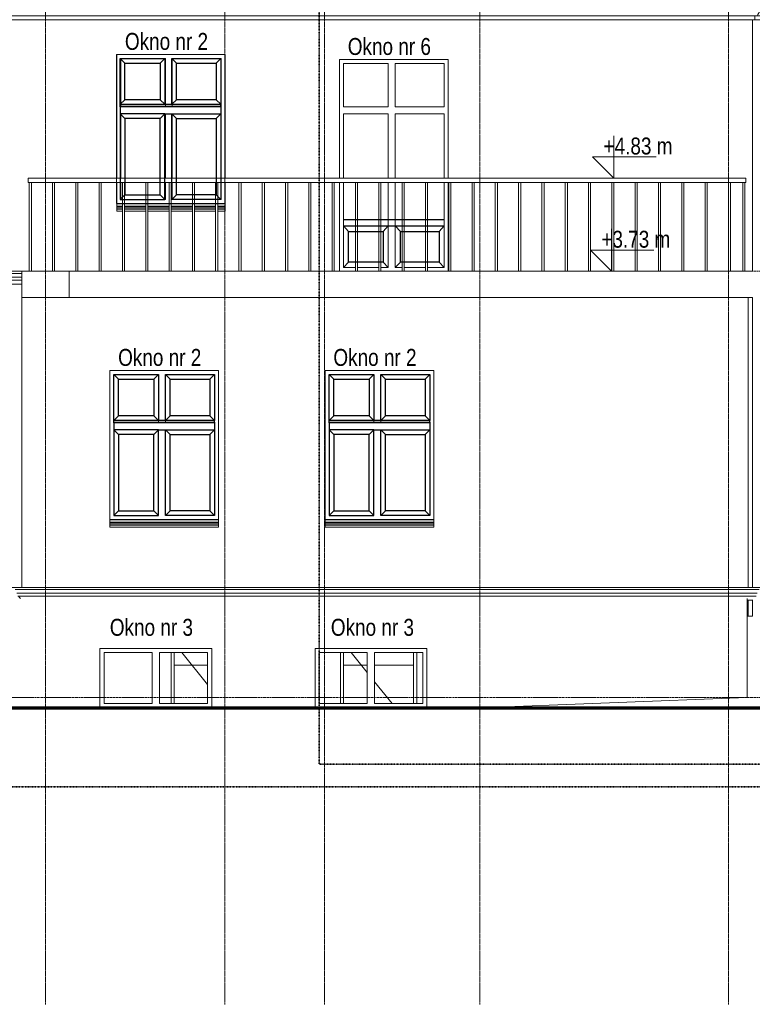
# Model space of a CAD drawing. Header units: millimetres. Extents: x -784 to 360321, y -10607 to 16514.
# Tile 16 of 95: x 75946 to 84591, y -4922 to 6700. Entities that reach past the tile are written whole.
import ezdxf

# ---------------------------------------------------------------- set-up
doc = ezdxf.new("R2010")
doc.units = ezdxf.units.MM
for name, pattern in [('__FK_przerywana', [3.2004, 1.6002, -1.6002]), ('Linia siatki', [22.225, 12.7, -3.175, 3.175, -3.175]), ('Środek _2_', [31.75, 6.35, -4.7625, 15.875, -4.7625])]:
    doc.linetypes.add(name, pattern=pattern)
for name, color, linetype, lineweight in [('A-AREA', 7, 'Continuous', 5), ('A-DETL-THIN', 7, 'Continuous', 5), ('A-FLOR-LEVL', 7, 'Continuous', 5), ('A-GENM', 7, 'Continuous', 5), ('C-TOPO', 7, 'Continuous', 5), ('G-ANNO-DIMS', 7, 'Continuous', 5), ('S-GRID', 7, 'Continuous', 5)]:
    doc.layers.add(name, color=color, linetype=linetype, lineweight=lineweight)
for name, color, linetype, lineweight, true_color in [('A-DOOR', 7, 'Continuous', 18, 0x7f7f7f), ('A-DOOR-FRAM', 7, 'Continuous', 18, 0x7f7f7f), ('A-DOOR-HDLN', 7, 'Continuous', 18, 0x7f7f7f), ('A-FLOR', 7, 'Continuous', 18, 0x7f7f7f), ('A-FLOR-HRAL', 7, 'Continuous', 18, 0x7f7f7f), ('A-GLAZ', 7, 'Continuous', 18, 0x7f7f7f), ('A-WALL', 7, 'Continuous', 18, 0x7f7f7f)]:
    doc.layers.add(name, color=color, linetype=linetype, lineweight=lineweight, true_color=true_color)
doc.styles.add('Arial_2', font='arial.ttf', dxfattribs={"width": 0.8, "height": 200})

# ---------------------------------------------------------------- blocks, each defined once
blk = doc.blocks.new('Drz Drzwi pełne x1 ___FK_04_0 - Dd - W - zwykłe - 97_6 x 203_7 _90 x 200_ EI 121-V37-Wschód')
at = {"layer": 'A-DOOR-HDLN', "lineweight": 5, "true_color": 0x787878}
h = blk.add_hatch(dxfattribs=at)
h.set_pattern_fill('FP_4', color=8, style=0, pattern_type=2)
h.set_pattern_definition([(0, (-3754.4, -2720), (0, 600), [])])
h.paths.add_polyline_path([(-3774, -1370), (-3774, -770), (-4167, -770), (-4167, -1370), (-4052, -1370)])
at = {"layer": 'A-DOOR-FRAM'}
for p, q in [((-4204, -770), (-4204, -1370)), ((-4167, -1370), (-4167, -770))]:
    blk.add_line(p, q, dxfattribs=at)
at = {"layer": 'A-DOOR-HDLN'}
blk.add_line((-4077, -770), (-3774, -1148), dxfattribs=at)
blk = doc.blocks.new('Drz Drzwi pełne x1 ___FK_04_0 - Dd - W - zwykłe - 97_6 x 203_7 _90 x 200_ EI 121-1830606-Wschód')
at = {"layer": 'A-DOOR-HDLN', "lineweight": 5, "true_color": 0x787878}
h = blk.add_hatch(dxfattribs=at)
h.set_pattern_fill('FP_5', color=8, style=0, pattern_type=2)
h.set_pattern_definition([(180, (-1754.4, -2720), (7e-14, 600), [])])
h.paths.add_polyline_path([(-1457, -1370), (-1341, -1370), (-1341, -770), (-1801, -770), (-1801, -1370), (-1745, -1370)])
h.paths.add_polyline_path([(-2033, -1370), (-1888, -1370), (-1888, -770), (-2167, -770), (-2167, -1370)])
at = {"layer": 'A-DOOR'}
for p, q in [((-2167, -1370), (-2167, -770)), ((-1341, -770), (-1341, -1370))]:
    blk.add_line(p, q, dxfattribs=at)
at = {"layer": 'A-DOOR-FRAM'}
for p, q in [((-2204, -1370), (-2204, -770)), ((-2167, -770), (-2167, -1370)), ((-1341, -1370), (-1341, -770)), ((-1304, -770), (-1304, -1370))]:
    blk.add_line(p, q, dxfattribs=at)
at = {"layer": 'A-DOOR-HDLN'}
for p, q in [((-2077, -770), (-1888, -1006)), ((-1801, -1115), (-1596, -1370))]:
    blk.add_line(p, q, dxfattribs=at)
blk = doc.blocks.new('Poręcz - 25mm-V48-Wschód')
at = {"layer": 'A-FLOR-HRAL'}
for p, q in [((2373, 3730), (2373, 4780)), ((2398, 3730), (2398, 4780))]:
    blk.add_line(p, q, dxfattribs=at)
blk = doc.blocks.new('Poręcz - 25mm-V49-Wschód')
at = {"layer": 'A-FLOR-HRAL'}
for p, q in [((-5877, 3730), (-5877, 4780)), ((-5852, 3730), (-5852, 4780))]:
    blk.add_line(p, q, dxfattribs=at)
blk = doc.blocks.new('Poręcz - Poręcz-1533064-Wschód')
for name, p in [('Poręcz - 25mm-V49-Wschód', (0, 0)), ('Poręcz - 25mm-V48-Wschód', (-7975, 0)), ('Poręcz - 25mm-V48-Wschód', (-7700, 0)), ('Poręcz - 25mm-V48-Wschód', (-7425, 0)), ('Poręcz - 25mm-V48-Wschód', (-7150, 0)), ('Poręcz - 25mm-V48-Wschód', (-6875, 0)), ('Poręcz - 25mm-V48-Wschód', (-6600, 0)), ('Poręcz - 25mm-V48-Wschód', (-6325, 0)), ('Poręcz - 25mm-V48-Wschód', (-6050, 0)), ('Poręcz - 25mm-V48-Wschód', (-5775, 0)), ('Poręcz - 25mm-V48-Wschód', (-5500, 0)), ('Poręcz - 25mm-V48-Wschód', (-5225, 0)), ('Poręcz - 25mm-V48-Wschód', (-4950, 0)), ('Poręcz - 25mm-V48-Wschód', (-4675, 0)), ('Poręcz - 25mm-V48-Wschód', (-4400, 0)), ('Poręcz - 25mm-V48-Wschód', (-4125, 0)), ('Poręcz - 25mm-V48-Wschód', (-3850, 0)), ('Poręcz - 25mm-V48-Wschód', (-3575, 0)), ('Poręcz - 25mm-V48-Wschód', (-3300, 0)), ('Poręcz - 25mm-V48-Wschód', (-3025, 0)), ('Poręcz - 25mm-V48-Wschód', (-2750, 0)), ('Poręcz - 25mm-V48-Wschód', (-2475, 0)), ('Poręcz - 25mm-V48-Wschód', (-2200, 0)), ('Poręcz - 25mm-V48-Wschód', (-1925, 0)), ('Poręcz - 25mm-V48-Wschód', (-1650, 0)), ('Poręcz - 25mm-V48-Wschód', (-1375, 0)), ('Poręcz - 25mm-V48-Wschód', (-1100, 0)), ('Poręcz - 25mm-V48-Wschód', (-825, 0)), ('Poręcz - 25mm-V48-Wschód', (-550, 0)), ('Poręcz - 25mm-V48-Wschód', (-275, 0)), ('Poręcz - 25mm-V48-Wschód', (0, 0)), ('Poręcz - 25mm-V48-Wschód', (170, 0))]:
    blk.add_blockref(name, p)
blk = doc.blocks.new('Typ poręczy górnej - Górna poręcz_wewnętrzny_-1533136-Wschód')
at = {"layer": 'A-FLOR-HRAL'}
for p, q in [((-5889, 4780), (-5889, 4830)), ((2581, 4830), (-5889, 4830)), ((2581, 4780), (-5889, 4780)), ((2581, 4780), (2581, 4830))]:
    blk.add_line(p, q, dxfattribs=at)
blk = doc.blocks.new('Aluprof_MB-45_I_Alu_Window-FIX-4-panel_ENG_R-00495 - 1230 x 1480-1588573-Wschód')
at = {"layer": 'A-GLAZ'}
for p, q in [((-4877, 1941), (-4877, 2513)), ((-4877, 2513), (-4350, 2513)), ((-4350, 2513), (-4350, 1941)), ((-4269, 2513), (-3691, 2513)), ((-4269, 1941), (-4269, 2513)), ((-3691, 2513), (-3691, 1941)), ((-4350, 1941), (-4877, 1941)), ((-4877, 1860), (-4350, 1860)), ((-4877, 847), (-4877, 1860)), ((-4350, 1860), (-4350, 847)), ((-3691, 1941), (-4269, 1941)), ((-4269, 1860), (-3691, 1860)), ((-4269, 847), (-4269, 1860)), ((-3691, 1860), (-3691, 847)), ((-4350, 847), (-4877, 847)), ((-3691, 847), (-4269, 847))]:
    blk.add_line(p, q, dxfattribs=at)
blk = doc.blocks.new('Aluprof_MB-45_I_Alu_Window-FIX-4-panel_ENG_R-00495 - 1230 x 1480-V62-Wschód')
at = {"layer": 'A-GLAZ'}
for p, q in [((-4797, 5671), (-4797, 6243)), ((-4797, 6243), (-4270, 6243)), ((-4270, 6243), (-4270, 5671)), ((-4189, 6243), (-3611, 6243)), ((-4189, 5671), (-4189, 6243)), ((-3611, 6243), (-3611, 5671)), ((-4270, 5671), (-4797, 5671)), ((-4797, 5590), (-4270, 5590)), ((-4797, 4830), (-4797, 5590)), ((-4270, 5590), (-4270, 4830)), ((-3611, 5671), (-4189, 5671)), ((-4189, 5590), (-3611, 5590)), ((-4189, 4830), (-4189, 5590)), ((-3611, 5590), (-3611, 4830)), ((-4797, 4577), (-4797, 4780)), ((-4270, 4780), (-4270, 4577)), ((-4189, 4577), (-4189, 4780)), ((-3611, 4780), (-3611, 4577)), ((-4777, 4577), (-4797, 4577)), ((-4502, 4577), (-4752, 4577)), ((-4270, 4577), (-4477, 4577)), ((-3952, 4577), (-4189, 4577)), ((-3677, 4577), (-3927, 4577)), ((-3611, 4577), (-3652, 4577))]:
    blk.add_line(p, q, dxfattribs=at)
blk = doc.blocks.new('Aluprof_MB-45_I_Alu_Window-FIX-4-panel_ENG_R-00495 - 1230 x 1483-1593343-Wschód')
at = {"layer": 'A-GLAZ'}
for p, q in [((-2167, 5671), (-2167, 6183)), ((-2167, 6183), (-1640, 6183)), ((-1640, 6183), (-1640, 5671)), ((-1559, 6183), (-981, 6183)), ((-1559, 5671), (-1559, 6183)), ((-981, 6183), (-981, 5671)), ((-1640, 5671), (-2167, 5671)), ((-2167, 5590), (-1640, 5590)), ((-2167, 4830), (-2167, 5590)), ((-1640, 5590), (-1640, 4830)), ((-981, 5671), (-1559, 5671)), ((-1559, 5590), (-981, 5590)), ((-1559, 4830), (-1559, 5590)), ((-981, 5590), (-981, 4830)), ((-2167, 3777), (-2167, 4780)), ((-1640, 4780), (-1640, 3777)), ((-1559, 3777), (-1559, 4780)), ((-981, 4780), (-981, 3777)), ((-2027, 3777), (-2167, 3777)), ((-1752, 3777), (-2002, 3777)), ((-1640, 3777), (-1727, 3777)), ((-1477, 3777), (-1559, 3777)), ((-1202, 3777), (-1452, 3777)), ((-981, 3777), (-1177, 3777))]:
    blk.add_line(p, q, dxfattribs=at)
blk = doc.blocks.new('Aluprof_MB-45_I_Alu_Window-FIX-4-panel_ENG_R-00495 - 1230 x 1486-1786218-Wschód')
at = {"layer": 'A-GLAZ'}
for p, q in [((-4994, -770), (-4994, -1370)), ((-4994, -770), (-4428, -770)), ((-4428, -770), (-4428, -1370)), ((-4341, -770), (-3774, -770)), ((-4341, -1370), (-4341, -770)), ((-3774, -1370), (-3774, -770)), ((-4994, -1370), (-4428, -1370)), ((-4341, -1370), (-3774, -1370))]:
    blk.add_line(p, q, dxfattribs=at)
blk = doc.blocks.new('Modele ogólne 8 - Modele ogólne 8-1841655-Wschód')
at = {"layer": 'A-GENM'}
for p, q in [((-14074, 6840), (-14074, 6890)), ((2886, 6840), (2886, 6890)), ((6095, 6900), (3056, 6900)), ((6095, 6840), (6095, 6900)), ((2886, 6840), (-14074, 6840)), ((-13904, 6745), (2716, 6745)), ((-13874, 6700), (-13874, 6745)), ((2686, 6700), (2686, 6745)), ((2716, 6745), (5925, 6745)), ((6095, 6840), (2886, 6840)), ((5895, 6700), (5895, 6745)), ((-13874, 6700), (2686, 6700)), ((2686, 6700), (5895, 6700))]:
    blk.add_line(p, q, dxfattribs=at)
for points in [[(-13904, 6745), (-13907, 6755), (-13913, 6769), (-13924, 6787), (-13932, 6797), (-13939, 6805), (-13944, 6810), (-13950, 6815), (-13956, 6820), (-13963, 6824), (-13972, 6830), (-13981, 6834), (-13991, 6838), (-13996, 6840), (-13999, 6841), (-14000, 6841)], [(2716, 6745), (2718, 6755), (2724, 6769), (2735, 6787), (2743, 6797), (2750, 6805), (2755, 6810), (2761, 6815), (2767, 6820), (2774, 6824), (2783, 6830), (2792, 6834), (2802, 6838), (2807, 6840), (2811, 6841), (2811, 6841)], [(5925, 6745), (5928, 6755), (5934, 6769), (5944, 6787), (5952, 6797), (5959, 6805), (5965, 6810), (5971, 6815), (5977, 6820), (5983, 6824), (5992, 6830), (6002, 6834), (6011, 6838), (6017, 6840), (6020, 6841), (6021, 6841)]]:
    blk.add_open_spline(points, degree=3, knots=[0, 0, 0, 0, 0.1428571, 0.2142857, 0.2857143, 0.3214286, 0.3571429, 0.3928571, 0.4285714, 0.4642857, 0.5, 0.5714286, 0.6071429, 0.6428571, 0.6529321, 0.6529321, 0.6529321, 0.6529321], dxfattribs=at)
blk = doc.blocks.new('Modele ogólne 9 - Modele ogólne 9-1844056-Wschód')
at = {"layer": 'A-GENM'}
for p, q in [((-5964, 3730), (-13924, 3730)), ((-13924, 3705), (-5964, 3705)), ((-13903, 3660), (-5964, 3660)), ((-13892, 3625), (-5964, 3625)), ((-13851, 3580), (-5964, 3580))]:
    blk.add_line(p, q, dxfattribs=at)
blk = doc.blocks.new('Modele ogólne 10 - Modele ogólne 10-1844524-Wschód')
at = {"layer": 'A-GENM'}
for p, q in [((-6044, 0), (2736, 0)), ((2736, -25), (-6044, -25)), ((2714, -70), (-6023, -70)), ((2703, -105), (-6012, -105)), ((2662, -150), (2596, -150))]:
    blk.add_line(p, q, dxfattribs=at)
for points in [[(-5986, -125), (-5988, -124), (-5991, -122), (-5996, -117), (-5999, -111), (-6000, -107), (-6001, -105)], [(-5979, -130), (-5981, -128), (-5983, -126), (-5986, -125)]]:
    blk.add_open_spline(points, degree=3, dxfattribs=at)
blk = doc.blocks.new('Modele ogólne 11 - Modele ogólne 11-1845244-Wschód')
at = {"layer": 'A-GENM'}
for p, q in [((-7374, 4500), (-7374, 4530)), ((-6094, 4530), (-7374, 4530)), ((-7374, 4489), (-7374, 4500)), ((-6094, 4500), (-7374, 4500)), ((-7374, 4469), (-7374, 4489)), ((-6094, 4489), (-7374, 4489)), ((-7374, 4463), (-7374, 4469)), ((-6094, 4469), (-7374, 4469)), ((-7374, 4440), (-7374, 4463)), ((-6094, 4463), (-7374, 4463)), ((-6094, 4440), (-7374, 4440)), ((-6094, 4530), (-6094, 4500)), ((-6094, 4500), (-6094, 4489)), ((-6094, 4489), (-6094, 4469)), ((-6094, 4469), (-6094, 4463)), ((-6094, 4463), (-6094, 4440)), ((-4844, 4500), (-4844, 4530)), ((-4777, 4530), (-4844, 4530)), ((-4844, 4489), (-4844, 4500)), ((-4777, 4500), (-4844, 4500)), ((-4844, 4469), (-4844, 4489)), ((-4777, 4489), (-4844, 4489)), ((-4844, 4463), (-4844, 4469)), ((-4777, 4469), (-4844, 4469)), ((-4844, 4440), (-4844, 4463)), ((-4777, 4463), (-4844, 4463)), ((-4777, 4440), (-4844, 4440)), ((-4502, 4530), (-4752, 4530)), ((-4502, 4500), (-4752, 4500)), ((-4502, 4489), (-4752, 4489)), ((-4502, 4469), (-4752, 4469)), ((-4502, 4463), (-4752, 4463)), ((-4502, 4440), (-4752, 4440)), ((-4227, 4530), (-4477, 4530)), ((-4227, 4500), (-4477, 4500)), ((-4227, 4489), (-4477, 4489)), ((-4227, 4469), (-4477, 4469)), ((-4227, 4463), (-4477, 4463)), ((-4227, 4440), (-4477, 4440)), ((-3952, 4530), (-4202, 4530)), ((-3952, 4500), (-4202, 4500)), ((-3952, 4489), (-4202, 4489)), ((-3952, 4469), (-4202, 4469)), ((-3952, 4463), (-4202, 4463)), ((-3952, 4440), (-4202, 4440)), ((-3677, 4530), (-3927, 4530)), ((-3677, 4500), (-3927, 4500)), ((-3677, 4489), (-3927, 4489)), ((-3677, 4469), (-3927, 4469)), ((-3677, 4463), (-3927, 4463)), ((-3677, 4440), (-3927, 4440)), ((-3564, 4530), (-3652, 4530)), ((-3564, 4500), (-3652, 4500)), ((-3564, 4489), (-3652, 4489)), ((-3564, 4469), (-3652, 4469)), ((-3564, 4463), (-3652, 4463)), ((-3564, 4440), (-3652, 4440)), ((-3564, 4530), (-3564, 4500)), ((-3564, 4500), (-3564, 4489)), ((-3564, 4489), (-3564, 4469)), ((-3564, 4469), (-3564, 4463)), ((-3564, 4463), (-3564, 4440))]:
    blk.add_line(p, q, dxfattribs=at)
blk = doc.blocks.new('Modele ogólne 12 - Modele ogólne 12-1845759-Wschód')
at = {"layer": 'A-GENM'}
for p, q in [((-4924, 770), (-4924, 800)), ((-3644, 800), (-4924, 800)), ((-4924, 759), (-4924, 770)), ((-3644, 770), (-4924, 770)), ((-4924, 739), (-4924, 759)), ((-3644, 759), (-4924, 759)), ((-4924, 733), (-4924, 739)), ((-3644, 739), (-4924, 739)), ((-4924, 710), (-4924, 733)), ((-3644, 733), (-4924, 733)), ((-3644, 710), (-4924, 710)), ((-3644, 800), (-3644, 770)), ((-3644, 770), (-3644, 759)), ((-3644, 759), (-3644, 739)), ((-3644, 739), (-3644, 733)), ((-3644, 733), (-3644, 710)), ((-2384, 770), (-2384, 800)), ((-1104, 800), (-2384, 800)), ((-2384, 759), (-2384, 770)), ((-1104, 770), (-2384, 770)), ((-2384, 739), (-2384, 759)), ((-1104, 759), (-2384, 759)), ((-2384, 733), (-2384, 739)), ((-1104, 739), (-2384, 739)), ((-2384, 710), (-2384, 733)), ((-1104, 733), (-2384, 733)), ((-1104, 710), (-2384, 710)), ((-1104, 800), (-1104, 770)), ((-1104, 770), (-1104, 759)), ((-1104, 759), (-1104, 739)), ((-1104, 739), (-1104, 733)), ((-1104, 733), (-1104, 710))]:
    blk.add_line(p, q, dxfattribs=at)
blk = doc.blocks.new('Rzędne punktów - Znacznik rzędnej-348474-Wschód')
at = {"layer": 'G-ANNO-DIMS'}
for p, q in [((11131, 4630), (11131, 5130)), ((10881, 4880), (11131, 4630)), ((10881, 4880), (11631, 4880))]:
    blk.add_line(p, q, dxfattribs=at)

msp = doc.modelspace()

# ---------------------------------------------------------------- linework, layer by layer
for p, q in [((77188, 6188), (77133, 6243)), ((77605, 6188), (77660, 6243)), ((77796, 6188), (77741, 6243)), ((78264, 6188), (78319, 6243)), ((77188, 5756), (77133, 5701)), ((77133, 5671), (77133, 5701)), ((78319, 5700), (77133, 5700)), ((77605, 5756), (77660, 5701)), ((77796, 5756), (77741, 5701)), ((78264, 5756), (78319, 5701)), ((78319, 5680), (78319, 5700)), ((77133, 5680), (78319, 5680)), ((77133, 5671), (77133, 5590)), ((78319, 5671), (77133, 5671)), ((77188, 5535), (77133, 5590)), ((77605, 5535), (77660, 5590)), ((77660, 5590), (77741, 5590)), ((77796, 5535), (77741, 5590)), ((78264, 5535), (78319, 5590)), ((78319, 5680), (78319, 5671)), ((78319, 5671), (78319, 5590)), ((77188, 4632), (77133, 4577)), ((77605, 4632), (77660, 4577)), ((77796, 4632), (77741, 4577)), ((78264, 4632), (78319, 4577)), ((77086, 4530), (78366, 4530)), ((79768, 4341), (80954, 4341)), ((79768, 4266), (80954, 4266)), ((79826, 4201), (79768, 4266)), ((80236, 4201), (80295, 4266)), ((80438, 4201), (80376, 4266)), ((80895, 4201), (80954, 4266)), ((79826, 3839), (79768, 3777)), ((80236, 3839), (80295, 3777)), ((80438, 3839), (80376, 3777)), ((80895, 3839), (80954, 3777)), ((77113, 2458), (77058, 2513)), ((77530, 2458), (77585, 2513)), ((77721, 2458), (77666, 2513)), ((78189, 2458), (78244, 2513)), ((79653, 2458), (79598, 2513)), ((80070, 2458), (80125, 2513)), ((80261, 2458), (80206, 2513)), ((80729, 2458), (80784, 2513)), ((77113, 2026), (77058, 1971)), ((77530, 2026), (77585, 1971)), ((77721, 2026), (77666, 1971)), ((78189, 2026), (78244, 1971)), ((79653, 2026), (79598, 1971)), ((80070, 2026), (80125, 1971)), ((80261, 2026), (80206, 1971)), ((80729, 2026), (80784, 1971)), ((77058, 1941), (77058, 1971)), ((78244, 1970), (77058, 1970)), ((77058, 1950), (78244, 1950)), ((77058, 1941), (77058, 1860)), ((78244, 1941), (77058, 1941)), ((77113, 1805), (77058, 1860)), ((77530, 1805), (77585, 1860)), ((77585, 1860), (77666, 1860)), ((77721, 1805), (77666, 1860)), ((78189, 1805), (78244, 1860)), ((78244, 1950), (78244, 1970)), ((78244, 1950), (78244, 1941)), ((78244, 1941), (78244, 1860)), ((79598, 1941), (79598, 1971)), ((80784, 1970), (79598, 1970)), ((79598, 1950), (80784, 1950)), ((79598, 1941), (79598, 1860)), ((80784, 1941), (79598, 1941)), ((79653, 1805), (79598, 1860)), ((80070, 1805), (80125, 1860)), ((80125, 1860), (80206, 1860)), ((80261, 1805), (80206, 1860)), ((80729, 1805), (80784, 1860)), ((80784, 1950), (80784, 1970)), ((80784, 1950), (80784, 1941)), ((80784, 1941), (80784, 1860)), ((77113, 902), (77058, 847)), ((77530, 902), (77585, 847)), ((77721, 902), (77666, 847)), ((78189, 902), (78244, 847)), ((79653, 902), (79598, 847)), ((80070, 902), (80125, 847)), ((80261, 902), (80206, 847)), ((80729, 902), (80784, 847)), ((77011, 800), (78291, 800)), ((79551, 800), (80831, 800))]:
    msp.add_line(p, q)
for points in [[(77133, 6243), (77660, 6243), (77660, 5700), (77133, 5700), (77133, 6243)], [(77741, 5700), (77741, 6243), (78319, 6243), (78319, 5700), (77741, 5700)], [(77660, 5590), (77133, 5590), (77133, 4577), (77660, 4577), (77660, 5590)], [(77741, 5590), (78319, 5590), (78319, 4577), (77741, 4577), (77741, 5590)], [(77058, 2513), (77585, 2513), (77585, 1970), (77058, 1970), (77058, 2513)], [(77666, 1970), (77666, 2513), (78244, 2513), (78244, 1970), (77666, 1970)], [(79598, 2513), (80125, 2513), (80125, 1970), (79598, 1970), (79598, 2513)], [(80206, 1970), (80206, 2513), (80784, 2513), (80784, 1970), (80206, 1970)], [(77585, 1860), (77058, 1860), (77058, 847), (77585, 847), (77585, 1860)], [(77666, 1860), (78244, 1860), (78244, 847), (77666, 847), (77666, 1860)], [(80125, 1860), (79598, 1860), (79598, 847), (80125, 847), (80125, 1860)], [(80206, 1860), (80784, 1860), (80784, 847), (80206, 847), (80206, 1860)]]:
    msp.add_lwpolyline(points)
for points in [[(77188, 6188), (77605, 6188), (77605, 5756), (77188, 5756)], [(77796, 5756), (77796, 6188), (78264, 6188), (78264, 5756)], [(77605, 5535), (77188, 5535), (77188, 4632), (77605, 4632)], [(77796, 5535), (78264, 5535), (78264, 4632), (77796, 4632)], [(80236, 3839), (79826, 3839), (79826, 4201), (80236, 4201)], [(80438, 4201), (80895, 4201), (80895, 3839), (80438, 3839)], [(77113, 2458), (77530, 2458), (77530, 2026), (77113, 2026)], [(77721, 2026), (77721, 2458), (78189, 2458), (78189, 2026)], [(79653, 2458), (80070, 2458), (80070, 2026), (79653, 2026)], [(80261, 2026), (80261, 2458), (80729, 2458), (80729, 2026)], [(77530, 1805), (77113, 1805), (77113, 902), (77530, 902)], [(77721, 1805), (78189, 1805), (78189, 902), (77721, 902)], [(80070, 1805), (79653, 1805), (79653, 902), (80070, 902)], [(80261, 1805), (80729, 1805), (80729, 902), (80261, 902)]]:
    msp.add_lwpolyline(points, close=True)
at = {"layer": 'A-AREA'}
msp.add_line((84591, 3730), (75971, 3730), dxfattribs=at)
at = {"layer": 'A-DETL-THIN', "color": 5, "linetype": '__FK_przerywana', "lineweight": 35, "true_color": 0x0000ff}
for p, q in [((79481, -2088), (79481, 12619)), ((89060, -2088), (79481, -2088))]:
    msp.add_line(p, q, dxfattribs=at)
at = {"layer": 'A-DETL-THIN', "color": 6, "linetype": '__FK_przerywana', "lineweight": 35, "true_color": 0xff00ff}
msp.add_line((88821, -2354), (67595, -2354), dxfattribs=at)
at = {"layer": 'A-FLOR'}
for p, q in [((75971, 3730), (84591, 3730)), ((75971, 3730), (75971, 3420)), ((84591, 3420), (75971, 3420)), ((84541, -150), (84541, -340)), ((84591, -340), (84531, -340))]:
    msp.add_line(p, q, dxfattribs=at)
at = {"layer": 'A-FLOR-LEVL', "linetype": 'Środek _2_'}
for p, q in [((61577, 3730), (95664, 3730)), ((61577, 0), (95664, 0)), ((61577, -1300), (95664, -1300))]:
    msp.add_line(p, q, dxfattribs=at)
at = {"layer": 'A-WALL'}
for p, q in [((84591, 6700), (84591, 3730)), ((77086, 4530), (77086, 6290)), ((77086, 6290), (78366, 6290)), ((77091, 4830), (77091, 6290)), ((77091, 6290), (78371, 6290)), ((78366, 6290), (78366, 4530)), ((78371, 6290), (78371, 4830)), ((79721, 4830), (79721, 6230)), ((79721, 6230), (81001, 6230)), ((81001, 6230), (81001, 4830)), ((77091, 4530), (77091, 4780)), ((78371, 4780), (78371, 4530)), ((79721, 3730), (79721, 4780)), ((81001, 4780), (81001, 3730)), ((76531, 3730), (76531, 3420)), ((75971, 0), (75971, 3420)), ((84541, 0), (84541, 3420)), ((84591, 3420), (84591, 0)), ((77011, 800), (77011, 2560)), ((77011, 2560), (78291, 2560)), ((77011, 800), (77011, 2560)), ((77011, 2560), (78291, 2560)), ((78291, 2560), (78291, 800)), ((78291, 2560), (78291, 800)), ((79551, 800), (79551, 2560)), ((79551, 2560), (80831, 2560)), ((79551, 800), (79551, 2560)), ((79551, 2560), (80831, 2560)), ((80831, 2560), (80831, 800)), ((80831, 2560), (80831, 800)), ((84531, -1300), (84531, -130)), ((84591, -150), (84591, -340)), ((76891, -1420), (76891, -720)), ((76891, -720), (78211, -720)), ((77731, -1370), (77731, -770)), ((78211, -720), (78211, -1420)), ((79431, -1420), (79431, -720)), ((79431, -720), (80751, -720)), ((79731, -1370), (79731, -770)), ((80631, -770), (80631, -1370)), ((80751, -720), (80751, -1420)), ((78211, -1420), (76891, -1420)), ((80751, -1420), (79431, -1420))]:
    msp.add_line(p, q, dxfattribs=at)
at = {"layer": 'C-TOPO'}
msp.add_line((81280, -1425), (84531, -1300), dxfattribs=at)
at = {"layer": 'C-TOPO', "lineweight": 70}
msp.add_line((88341, -1425), (66167, -1425), dxfattribs=at)
at = {"layer": 'G-ANNO-DIMS', "color": 1, "true_color": 0xff0000}
msp.add_line((82933, 3730), (82930, 3730), dxfattribs=at)
at = {"layer": 'S-GRID', "linetype": 'Linia siatki'}
for p, q in [((76251, -4922), (76251, 15914)), ((78366, -4922), (78366, 15914)), ((79543, -4922), (79543, 15914)), ((81376, -4922), (81376, 15914)), ((84311, -4922), (84311, 15914))]:
    msp.add_line(p, q, dxfattribs=at)

# ---------------------------------------------------------------- block references
at = {"layer": 'A-DOOR'}
for name in ['Drz Drzwi pełne x1 ___FK_04_0 - Dd - W - zwykłe - 97_6 x 203_7 _90 x 200_ EI 121-V37-Wschód', 'Drz Drzwi pełne x1 ___FK_04_0 - Dd - W - zwykłe - 97_6 x 203_7 _90 x 200_ EI 121-1830606-Wschód']:
    msp.add_blockref(name, (81935, 0), dxfattribs=at)
at = {"layer": 'A-FLOR-HRAL'}
for name in ['Typ poręczy górnej - Górna poręcz_wewnętrzny_-1533136-Wschód', 'Poręcz - Poręcz-1533064-Wschód']:
    msp.add_blockref(name, (81935, 0), dxfattribs=at)
at = {"layer": 'A-GENM'}
for name in ['Modele ogólne 8 - Modele ogólne 8-1841655-Wschód', 'Modele ogólne 11 - Modele ogólne 11-1845244-Wschód', 'Modele ogólne 9 - Modele ogólne 9-1844056-Wschód', 'Modele ogólne 12 - Modele ogólne 12-1845759-Wschód', 'Modele ogólne 10 - Modele ogólne 10-1844524-Wschód']:
    msp.add_blockref(name, (81935, 0), dxfattribs=at)
at = {"layer": 'A-GLAZ'}
for name, p in [('Aluprof_MB-45_I_Alu_Window-FIX-4-panel_ENG_R-00495 - 1230 x 1480-V62-Wschód', (81935, 0)), ('Aluprof_MB-45_I_Alu_Window-FIX-4-panel_ENG_R-00495 - 1230 x 1483-1593343-Wschód', (81935, 0)), ('Aluprof_MB-45_I_Alu_Window-FIX-4-panel_ENG_R-00495 - 1230 x 1480-1588573-Wschód', (81935, 0)), ('Aluprof_MB-45_I_Alu_Window-FIX-4-panel_ENG_R-00495 - 1230 x 1480-1588573-Wschód', (84475, 0)), ('Aluprof_MB-45_I_Alu_Window-FIX-4-panel_ENG_R-00495 - 1230 x 1486-1786218-Wschód', (81935, 0)), ('Aluprof_MB-45_I_Alu_Window-FIX-4-panel_ENG_R-00495 - 1230 x 1486-1786218-Wschód', (84475, 0))]:
    msp.add_blockref(name, p, dxfattribs=at)
at = {"layer": 'G-ANNO-DIMS'}
for p in [(71825, 200), (71799, -900)]:
    msp.add_blockref('Rzędne punktów - Znacznik rzędnej-348474-Wschód', p, dxfattribs=at)

# ---------------------------------------------------------------- texts
at = {"layer": 'G-ANNO-DIMS', "color": 1, "true_color": 0xff0000, "char_height": 200, "attachment_point": 1, "line_spacing_factor": 0.941778, "style": 'Arial_2'}
for s, insert, width in [('Okno nr 2', (77187, 6544), 1109.18), ('Okno nr 6', (79817, 6484), 1109.18), ('+4.83 m', (82835, 5309), 962.27), ('+3.73 m', (82809, 4209), 962.27), ('Okno nr 2', (77107, 2814), 1109.18), ('Okno nr 2', (79647, 2814), 1109.18), ('Okno nr 3', (77009, -372), 1109.18), ('Okno nr 3', (79617, -372), 1109.18)]:
    msp.add_mtext(s, dxfattribs=dict(at, insert=insert, width=width))

doc.saveas('drawing.dxf')
